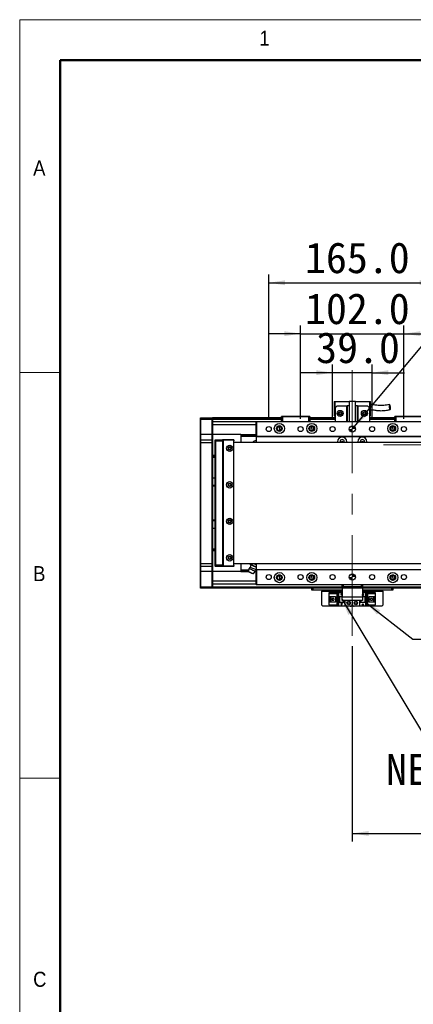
# Model space of a CAD drawing. Header units: millimetres. Extents: x 40 to 3320, y 40 to 2336.
# Tile 3 of 13: x 40 to 429, y 1365 to 2336. Entities that reach past the tile are written whole.
import ezdxf

# ---------------------------------------------------------------- set-up
doc = ezdxf.new("R2010")
doc.units = ezdxf.units.MM
doc.header["$LTSCALE"] = 8
doc.linetypes.add('CENTERX2', pattern=[20.32, 12.7, -2.54, 2.54, -2.54])
doc.layers.add('DIMNS', color=7, linetype='Continuous')
doc.styles.add('SLDTEXTSTYLE0', font='Gothic.ttf', dxfattribs={"width": 0.913})
doc.styles.add('SLDTEXTSTYLE7', font='txt')
doc.styles.add('SLDTEXTSTYLE8', font='txt', dxfattribs={"bigfont": 'bigfont'})
doc.styles.add('SLDTEXTSTYLE9', font='txt')
doc.dimstyles.new('SLDDIMSTYLE0', dxfattribs={"dimtxt": 30.4, "dimasz": 16, "dimexe": 0, "dimexo": 0.0625, "dimgap": 7.6, "dimtad": 2, "dimdec": 1, "dimrnd": 1e-09, "dimzin": 4, "dimdsep": 46, "dimtxsty": 'SLDTEXTSTYLE7', "dimsah": 1, "dimcen": 0.09, "dimadec": 0, "dimazin": 1, "dimtfac": 1, "dimtdec": 1, "dimtmove": 0, "dimatfit": 0, "dimfxl": 0, "dimfrac": 2, "dimtolj": 1, "dimtzin": 12, "dimarcsym": 0})
doc.dimstyles.new('SLDDIMSTYLE1', dxfattribs={"dimtxt": 30.4, "dimasz": 16, "dimexe": 0, "dimexo": 0.0625, "dimgap": 7.6, "dimtad": 0, "dimtih": 1, "dimtoh": 1, "dimdec": 1, "dimrnd": 1e-09, "dimzin": 4, "dimdsep": 46, "dimtxsty": 'SLDTEXTSTYLE7', "dimsah": 1, "dimcen": 0, "dimadec": 0, "dimazin": 1, "dimtfac": 1, "dimtdec": 1, "dimtofl": 0, "dimtmove": 0, "dimatfit": 3, "dimfxl": 0, "dimfrac": 2, "dimtolj": 1, "dimtzin": 12, "dimarcsym": 0})
doc.dimstyles.new('SLDDIMSTYLE3', dxfattribs={"dimtxt": 30.4, "dimasz": 16, "dimexe": 0, "dimexo": 0.0625, "dimgap": 7.6, "dimtad": 2, "dimdec": 1, "dimrnd": 1e-09, "dimzin": 4, "dimdsep": 46, "dimtxsty": 'SLDTEXTSTYLE7', "dimsah": 1, "dimcen": 0.09, "dimadec": 0, "dimazin": 1, "dimtfac": 1, "dimtdec": 1, "dimtofl": 0, "dimtmove": 0, "dimatfit": 3, "dimfxl": 0, "dimfrac": 2, "dimtolj": 1, "dimtzin": 12, "dimarcsym": 0})
doc.dimstyles.new('SLDDIMSTYLE4', dxfattribs={"dimtxt": 0.18, "dimasz": 16, "dimexe": 0, "dimexo": 0.0625, "dimgap": 0, "dimtad": 0, "dimtih": 1, "dimtoh": 1, "dimdec": 0, "dimrnd": 1e-09, "dimzin": 0, "dimdsep": 46, "dimtxsty": 'Standard', "dimsah": 1, "dimcen": 0.09, "dimadec": 0, "dimazin": 0, "dimtfac": 16, "dimtdec": 0, "dimtofl": 0, "dimtmove": 0, "dimatfit": 3, "dimfxl": 0, "dimfrac": 2, "dimtolj": 1, "dimtzin": 0, "dimarcsym": 0})

# ---------------------------------------------------------------- blocks, each defined once
blk = doc.blocks.new('_D')
at = {"layer": 'DIMNS'}
for p, q in [((348.87, 1942.52), (348.87, 1995.92)), ((387.87, 1942.52), (387.87, 1995.92)), ((348.87, 1987.92), (316.87, 1987.92)), ((387.87, 1987.92), (348.87, 1987.92)), ((387.87, 1987.92), (419.87, 1987.92))]:
    blk.add_line(p, q, dxfattribs=at)
for points in [[(348.87, 1987.92), (332.87, 1990.32), (332.87, 1985.52)], [(387.87, 1987.92), (403.87, 1985.52), (403.87, 1990.32)]]:
    blk.add_solid(points, dxfattribs=at)
at = {"layer": 'DIMNS', "insert": (332.66, 2027.81), "char_height": 30.4, "attachment_point": 1, "style": 'SLDTEXTSTYLE7'}
blk.add_mtext('39.0', dxfattribs=at)
blk = doc.blocks.new('_D_1')
at = {"layer": 'DIMNS'}
for p, q in [((317.37, 1942.52), (317.37, 2034.36)), ((419.37, 1942.52), (419.37, 2034.36)), ((317.37, 2026.36), (285.37, 2026.36)), ((317.37, 2026.36), (419.37, 2026.36)), ((419.37, 2026.36), (451.37, 2026.36))]:
    blk.add_line(p, q, dxfattribs=at)
for points in [[(317.37, 2026.36), (301.37, 2028.76), (301.37, 2023.96)], [(419.37, 2026.36), (435.37, 2023.96), (435.37, 2028.76)]]:
    blk.add_solid(points, dxfattribs=at)
at = {"layer": 'DIMNS', "insert": (321.68, 2066.25), "char_height": 30.4, "attachment_point": 1, "style": 'SLDTEXTSTYLE7'}
blk.add_mtext('102.0', dxfattribs=at)
blk = doc.blocks.new('_D_2')
at = {"layer": 'DIMNS'}
for p, q in [((285.87, 1942.52), (285.87, 2084.6)), ((450.87, 1942.52), (450.87, 2084.6)), ((285.87, 2076.6), (450.87, 2076.6))]:
    blk.add_line(p, q, dxfattribs=at)
for points in [[(285.87, 2076.6), (301.87, 2074.2), (301.87, 2079)], [(450.87, 2076.6), (434.87, 2079), (434.87, 2074.2)]]:
    blk.add_solid(points, dxfattribs=at)
at = {"layer": 'DIMNS', "insert": (321.68, 2116.49), "char_height": 30.4, "attachment_point": 1, "style": 'SLDTEXTSTYLE7'}
blk.add_mtext('165.0', dxfattribs=at)
blk = doc.blocks.new('SW_SYMBOL_HOLE_DEPTH')
at = {"layer": 'DIMNS', "color": 0}
for p, q in [((0, 7000), (6400, 7000)), ((3200, 7000), (3200, 600)), ((800, 4440), (3200, 600)), ((5600, 4440), (3200, 600))]:
    blk.add_line(p, q, dxfattribs=at)
blk = doc.blocks.new('_D_4')
at = {"layer": 'DIMNS'}
for p, q in [((370.3, 1934.66), (467.76, 2050.73)), ((467.76, 2050.73), (499.76, 2050.73))]:
    blk.add_line(p, q, dxfattribs=at)
blk.add_solid([(370.3, 1934.66), (382.43, 1945.37), (378.75, 1948.46)], dxfattribs=at)
at = {"layer": 'DIMNS', "xscale": 0.004985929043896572, "yscale": 0.004985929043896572, "zscale": 0.004985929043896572}
blk.add_blockref('SW_SYMBOL_HOLE_DEPTH', (700.33, 2030.48), dxfattribs=at)
at = {"layer": 'DIMNS', "char_height": 30.4, "attachment_point": 1, "style": 'SLDTEXTSTYLE7'}
for s, insert in [('2×', (499.76, 2065.92)), ('%%c', (549.5, 2065.62)), ('6.0', (596.47, 2065.92)), ('H7', (649.41, 2065.92)), ('8.0', (744.83, 2065.92))]:
    blk.add_mtext(s, dxfattribs=dict(at, insert=insert))
blk = doc.blocks.new('_D_10')
at = {"layer": 'DIMNS'}
for p, q in [((368.37, 1718.2), (368.37, 1525.56)), ((2348.37, 1718.2), (2348.37, 1525.56)), ((368.37, 1533.56), (2348.37, 1533.56))]:
    blk.add_line(p, q, dxfattribs=at)
for points in [[(368.37, 1533.56), (384.37, 1531.16), (384.37, 1535.96)], [(2348.37, 1533.56), (2332.37, 1535.96), (2332.37, 1531.16)]]:
    blk.add_solid(points, dxfattribs=at)
at = {"layer": 'DIMNS', "insert": (1313.48, 1573.45), "char_height": 30.4, "attachment_point": 1, "style": 'SLDTEXTSTYLE7'}
blk.add_mtext('1980.0', dxfattribs=at)
blk = doc.blocks.new('SW_NOTE_5')
at = {"layer": 'DIMNS', "color": 0, "char_height": 30.4, "attachment_point": 2}
for s, insert, style in [('光电负限位', (108.78, 17.56), 'SLDTEXTSTYLE8'), ('NEGATIVE LIMIT SWITCH', (154.92, -20.84), 'SLDTEXTSTYLE9')]:
    blk.add_mtext(s, dxfattribs=dict(at, insert=insert, style=style))
blk = doc.blocks.new('SW_DOWELSYMBOL_0')
at = {"linetype": 'Continuous', "lineweight": 18}
h = blk.add_hatch(color=0, dxfattribs=at)
edge = h.paths.add_edge_path(flags=0)
edge.add_arc((0, 0), 3, 180, 270)
edge.add_line((0, -3), (0, 0))
edge.add_line((0, 0), (-3, 0))
h = blk.add_hatch(color=0, dxfattribs=at)
edge = h.paths.add_edge_path(flags=0)
edge.add_arc((0, 0), 3, 0, 90)
edge.add_line((0, 3), (0, 0))
edge.add_line((0, 0), (3, 0))
at = {"layer": 'DIMNS', "color": 0}
blk.add_circle((0, 0), 3, dxfattribs=at)
blk = doc.blocks.new('SW_DOWELSYMBOL_1')
at = {"linetype": 'Continuous', "lineweight": 18}
h = blk.add_hatch(color=0, dxfattribs=at)
edge = h.paths.add_edge_path(flags=0)
edge.add_arc((0, 0), 3, 180, 270)
edge.add_line((0, -3), (0, 0))
edge.add_line((0, 0), (-3, 0))
h = blk.add_hatch(color=0, dxfattribs=at)
edge = h.paths.add_edge_path(flags=0)
edge.add_arc((0, 0), 3, 0, 90)
edge.add_line((0, 3), (0, 0))
edge.add_line((0, 0), (3, 0))
at = {"layer": 'DIMNS', "color": 0}
blk.add_circle((0, 0), 3, dxfattribs=at)

msp = doc.modelspace()

# ---------------------------------------------------------------- linework, layer by layer
at = {"color": 7, "linetype": 'Continuous', "lineweight": 18}
for p, q in [((3320, 2336), (40, 2336)), ((40, 2336), (40, 40)), ((80, 2296), (3280, 2296)), ((80, 2296), (80, 80)), ((80, 1988), (40, 1988)), ((40, 1588), (80, 1588))]:
    msp.add_line(p, q, dxfattribs=at)
at = {"color": 7, "linetype": 'Continuous', "lineweight": 50}
for p, q in [((3280, 2296), (80, 2296)), ((80, 2296), (80, 80))]:
    msp.add_line(p, q, dxfattribs=at)
at = {"color": 7, "linetype": 'Continuous', "lineweight": 25}
for p, q in [((350.37, 1959.66), (351.37, 1959.66)), ((350.37, 1959.66), (350.37, 1945.26)), ((351.37, 1953.26), (351.37, 1959.66)), ((351.37, 1959.66), (365.37, 1959.66)), ((353.37, 1955.26), (351.37, 1953.26)), ((351.37, 1953.26), (351.37, 1939.86)), ((353.37, 1955.26), (362.87, 1955.26)), ((362.87, 1939.86), (362.87, 1955.26)), ((362.87, 1955.26), (363.37, 1955.26)), ((363.37, 1955.26), (363.37, 1939.86)), ((365.37, 1955.26), (363.37, 1955.26)), ((365.37, 1959.86), (365.37, 1939.86)), ((365.37, 1959.86), (371.37, 1959.86)), ((371.37, 1939.86), (371.37, 1959.86)), ((371.37, 1959.66), (385.37, 1959.66)), ((373.37, 1955.26), (371.37, 1955.26)), ((373.37, 1939.86), (373.37, 1955.26)), ((373.37, 1955.26), (373.87, 1955.26)), ((373.87, 1955.26), (373.87, 1939.86)), ((373.87, 1955.26), (383.37, 1955.26)), ((385.37, 1953.26), (383.37, 1955.26)), ((385.37, 1959.66), (386.37, 1959.66)), ((385.37, 1959.66), (385.37, 1953.26)), ((385.37, 1953.26), (385.37, 1939.86)), ((386.37, 1945.26), (386.37, 1959.66)), ((218.37, 1943.06), (218.67, 1943.36)), ((218.37, 1941.86), (218.37, 1943.06)), ((218.37, 1941.86), (218.67, 1941.86)), ((218.37, 1926.86), (218.37, 1941.86)), ((218.67, 1943.36), (218.67, 1941.86)), ((218.67, 1943.36), (230.07, 1943.36)), ((230.07, 1941.86), (218.67, 1941.86)), ((218.67, 1941.86), (218.67, 1926.86)), ((230.07, 1941.86), (230.07, 1943.36)), ((230.07, 1943.36), (230.37, 1943.06)), ((230.07, 1926.86), (230.07, 1941.86)), ((230.07, 1941.86), (230.37, 1941.86)), ((298.37, 1943.36), (230.37, 1943.36)), ((230.37, 1943.36), (230.37, 1943.06)), ((230.37, 1943.06), (230.37, 1941.86)), ((298.37, 1942.86), (230.37, 1942.86)), ((230.37, 1941.86), (230.37, 1926.86)), ((298.37, 1941.86), (230.37, 1941.86)), ((298.37, 1944.56), (298.67, 1944.86)), ((299.37, 1944.56), (298.37, 1944.56)), ((298.37, 1939.86), (298.37, 1944.56)), ((298.67, 1944.86), (299.49, 1944.86)), ((299.37, 1944.56), (299.49, 1944.86)), ((325.37, 1944.56), (299.37, 1944.56)), ((299.37, 1944.56), (299.37, 1939.86)), ((299.49, 1944.86), (325.25, 1944.86)), ((325.25, 1944.86), (326.07, 1944.86)), ((325.37, 1944.56), (325.25, 1944.86)), ((326.37, 1944.56), (325.37, 1944.56)), ((325.37, 1939.86), (325.37, 1944.56)), ((326.07, 1944.86), (326.37, 1944.56)), ((326.37, 1944.56), (326.37, 1939.86)), ((351.37, 1943.36), (326.37, 1943.36)), ((351.37, 1942.86), (326.37, 1942.86)), ((351.37, 1941.86), (326.37, 1941.86)), ((330.38, 1943.16), (351.37, 1943.16)), ((330.38, 1943.16), (330.38, 1942.96)), ((330.38, 1942.96), (351.37, 1942.96)), ((330.38, 1942.86), (330.38, 1942.96)), ((350.37, 1945.26), (351.37, 1945.26)), ((385.37, 1945.26), (386.37, 1945.26)), ((410.37, 1943.36), (385.37, 1943.36)), ((385.37, 1943.16), (410.37, 1943.16)), ((385.37, 1942.96), (410.37, 1942.96)), ((410.37, 1942.86), (385.37, 1942.86)), ((410.37, 1941.86), (385.37, 1941.86)), ((410.37, 1944.56), (410.67, 1944.86)), ((411.37, 1944.56), (410.37, 1944.56)), ((410.37, 1939.86), (410.37, 1944.56)), ((410.67, 1944.86), (411.49, 1944.86)), ((411.37, 1944.56), (411.49, 1944.86)), ((437.37, 1944.56), (411.37, 1944.56)), ((411.37, 1944.56), (411.37, 1939.86)), ((411.49, 1944.86), (437.25, 1944.86)), ((273.37, 1939.37), (230.37, 1939.37)), ((273.37, 1939.56), (273.67, 1939.86)), ((273.37, 1939.56), (273.67, 1939.56)), ((273.37, 1925.16), (273.37, 1939.56)), ((273.67, 1939.56), (273.67, 1939.86)), ((273.67, 1939.86), (463.07, 1939.86)), ((463.07, 1939.56), (273.67, 1939.56)), ((273.67, 1939.56), (273.67, 1925.16)), ((296.37, 1934.93), (296.37, 1935.36)), ((296.37, 1932.86), (296.37, 1934.93)), ((296.37, 1932.86), (296.37, 1930.8)), ((328.37, 1934.93), (328.37, 1935.36)), ((328.37, 1932.86), (328.37, 1934.93)), ((328.37, 1932.86), (328.37, 1930.8)), ((408.37, 1934.93), (408.37, 1935.36)), ((408.37, 1932.86), (408.37, 1934.93)), ((408.37, 1932.86), (408.37, 1930.8)), ((218.37, 1926.86), (218.67, 1926.86)), ((218.37, 1921.56), (218.37, 1926.86)), ((218.67, 1926.86), (218.67, 1921.86)), ((230.07, 1926.86), (218.67, 1926.86)), ((230.07, 1921.86), (230.07, 1926.86)), ((230.07, 1926.86), (230.37, 1926.86)), ((230.37, 1926.86), (230.37, 1921.56)), ((258.37, 1926.86), (230.37, 1926.86)), ((258.37, 1926.86), (273.37, 1926.86)), ((258.37, 1926.86), (258.37, 1926.56)), ((258.37, 1926.56), (273.37, 1926.56)), ((258.37, 1926.56), (258.37, 1925.47)), ((258.37, 1925.47), (258.37, 1925.17)), ((258.37, 1925.47), (273.37, 1925.47)), ((258.37, 1925.17), (273.37, 1925.17)), ((258.37, 1925.17), (258.37, 1919.36)), ((273.37, 1925.16), (273.67, 1925.16)), ((273.37, 1925.16), (273.67, 1924.86)), ((273.37, 1925.16), (273.37, 1919.36)), ((273.67, 1925.16), (463.07, 1925.16)), ((273.67, 1924.86), (273.67, 1925.16)), ((463.07, 1924.86), (273.67, 1924.86)), ((296.37, 1930.8), (296.37, 1930.36)), ((328.37, 1930.8), (328.37, 1930.36)), ((408.37, 1930.8), (408.37, 1930.36)), ((218.67, 1921.86), (218.37, 1921.56)), ((218.37, 1918.86), (218.37, 1921.56)), ((218.67, 1918.86), (218.37, 1918.86)), ((218.37, 1799.86), (218.37, 1918.86)), ((218.67, 1921.86), (218.67, 1918.86)), ((218.67, 1921.86), (230.07, 1921.86)), ((230.07, 1918.86), (218.67, 1918.86)), ((218.67, 1918.86), (218.67, 1799.86)), ((230.07, 1918.86), (230.07, 1921.86)), ((230.07, 1921.86), (230.37, 1921.56)), ((230.07, 1918.86), (230.37, 1918.86)), ((230.07, 1799.86), (230.07, 1918.86)), ((230.37, 1921.56), (230.37, 1918.86)), ((230.37, 1918.86), (230.37, 1799.86)), ((232.87, 1921.56), (233.17, 1921.86)), ((232.87, 1920.36), (232.87, 1921.56)), ((232.87, 1920.36), (233.17, 1920.36)), ((232.87, 1798.36), (232.87, 1920.36)), ((233.17, 1921.86), (233.17, 1920.36)), ((233.17, 1921.86), (240.37, 1921.86)), ((240.37, 1920.36), (233.17, 1920.36)), ((233.17, 1920.36), (233.17, 1798.36)), ((240.37, 1921.86), (240.37, 1920.36)), ((240.37, 1921.86), (251.07, 1921.86)), ((251.07, 1921.56), (240.37, 1921.56)), ((240.37, 1920.36), (240.37, 1798.36)), ((241.37, 1921.36), (240.87, 1920.86)), ((240.87, 1920.86), (240.87, 1797.86)), ((250.87, 1921.36), (241.37, 1921.36)), ((251.37, 1920.86), (250.87, 1921.36)), ((251.07, 1921.86), (251.07, 1921.56)), ((251.37, 1921.56), (251.07, 1921.86)), ((251.07, 1921.16), (251.07, 1921.56)), ((251.37, 1921.56), (251.07, 1921.56)), ((251.37, 1921.56), (251.37, 1920.86)), ((251.37, 1797.86), (251.37, 1920.86)), ((251.37, 1919.36), (2465.37, 1919.36)), ((273.37, 1920.86), (273.26, 1920.86)), ((353.87, 1919.86), (353.87, 1919.36)), ((356.27, 1919.86), (356.27, 1919.36)), ((360.47, 1919.36), (360.47, 1919.86)), ((362.87, 1919.36), (362.87, 1919.86)), ((373.87, 1919.86), (373.87, 1919.36)), ((376.27, 1919.86), (376.27, 1919.36)), ((380.47, 1919.36), (380.47, 1919.86)), ((382.87, 1919.36), (382.87, 1919.86)), ((232.87, 1906.36), (230.37, 1906.36)), ((232.87, 1904.36), (230.37, 1904.36)), ((230.37, 1884.36), (232.87, 1884.36)), ((230.37, 1876.86), (232.87, 1876.86)), ((232.87, 1875.86), (230.37, 1875.86)), ((230.37, 1842.86), (232.87, 1842.86)), ((232.87, 1841.86), (230.37, 1841.86)), ((232.87, 1834.36), (230.37, 1834.36)), ((230.37, 1814.36), (232.87, 1814.36)), ((232.87, 1812.36), (230.37, 1812.36)), ((218.67, 1799.86), (218.37, 1799.86)), ((218.37, 1797.16), (218.37, 1799.86)), ((218.67, 1796.86), (218.37, 1797.16)), ((218.37, 1791.86), (218.37, 1797.16)), ((218.67, 1799.86), (230.07, 1799.86)), ((218.67, 1799.86), (218.67, 1796.86)), ((230.07, 1796.86), (218.67, 1796.86)), ((218.67, 1796.86), (218.67, 1791.86)), ((230.07, 1799.86), (230.37, 1799.86)), ((230.07, 1796.86), (230.07, 1799.86)), ((230.07, 1796.86), (230.37, 1797.16)), ((230.07, 1791.86), (230.07, 1796.86)), ((230.37, 1799.86), (230.37, 1797.16)), ((230.37, 1797.16), (230.37, 1791.86)), ((232.87, 1798.36), (233.17, 1798.36)), ((232.87, 1797.16), (232.87, 1798.36)), ((232.87, 1797.16), (233.17, 1796.86)), ((233.17, 1798.36), (240.37, 1798.36)), ((233.17, 1798.36), (233.17, 1796.86)), ((240.37, 1796.86), (233.17, 1796.86)), ((240.37, 1798.36), (240.37, 1796.86)), ((240.37, 1797.16), (251.07, 1797.16)), ((251.07, 1796.86), (240.37, 1796.86)), ((240.87, 1797.86), (241.37, 1797.36)), ((241.37, 1797.36), (250.87, 1797.36)), ((250.87, 1797.36), (251.37, 1797.86)), ((251.07, 1797.16), (251.07, 1797.56)), ((251.07, 1797.16), (251.37, 1797.16)), ((251.07, 1796.86), (251.37, 1797.16)), ((251.07, 1797.16), (251.07, 1796.86)), ((2465.37, 1799.36), (251.37, 1799.36)), ((251.37, 1797.86), (251.37, 1797.16)), ((258.37, 1799.36), (258.37, 1793.56)), ((267.64, 1798.95), (267.82, 1799.36)), ((267.64, 1798.96), (268.09, 1798.61)), ((267.64, 1798.95), (268.52, 1798.42)), ((268.52, 1798.42), (269.5, 1798.16)), ((269.5, 1798.16), (270.01, 1799.36)), ((271.31, 1797.24), (269.5, 1798.16)), ((273.22, 1796.58), (271.31, 1797.24)), ((272.13, 1799.17), (271.57, 1799.36)), ((273.37, 1798.54), (272.13, 1799.17)), ((273.22, 1796.58), (273.37, 1796.93)), ((273.37, 1799.36), (273.37, 1793.56)), ((218.67, 1791.86), (218.37, 1791.86)), ((218.37, 1776.86), (218.37, 1791.86)), ((230.07, 1791.86), (218.67, 1791.86)), ((218.67, 1791.86), (218.67, 1776.86)), ((230.37, 1791.86), (230.07, 1791.86)), ((230.07, 1776.86), (230.07, 1791.86)), ((230.37, 1791.86), (230.37, 1776.86)), ((258.37, 1791.86), (230.37, 1791.86)), ((258.37, 1793.56), (266.57, 1793.56)), ((258.37, 1793.56), (258.37, 1793.25)), ((258.37, 1793.25), (266.54, 1793.25)), ((258.37, 1793.25), (258.37, 1792.17)), ((258.37, 1792.17), (266.43, 1792.17)), ((258.37, 1792.17), (258.37, 1791.86)), ((258.37, 1791.86), (266.4, 1791.86)), ((266.37, 1791.62), (266.71, 1794.85)), ((270.7, 1789.79), (272.78, 1792.27)), ((272.44, 1791.86), (273.37, 1791.86)), ((272.7, 1792.17), (273.37, 1792.17)), ((273.07, 1793.25), (273.37, 1793.25)), ((273.08, 1793.56), (273.37, 1793.56)), ((273.37, 1794.36), (273.09, 1793.77)), ((273.67, 1793.86), (273.37, 1793.56)), ((273.67, 1793.56), (273.37, 1793.56)), ((273.37, 1779.16), (273.37, 1793.56)), ((273.67, 1793.86), (463.07, 1793.86)), ((273.67, 1793.86), (273.67, 1793.56)), ((463.07, 1793.56), (273.67, 1793.56)), ((273.67, 1793.56), (273.67, 1779.16)), ((296.37, 1787.93), (296.37, 1788.36)), ((296.37, 1785.86), (296.37, 1787.93)), ((328.37, 1787.93), (328.37, 1788.36)), ((328.37, 1785.86), (328.37, 1787.93)), ((408.37, 1787.93), (408.37, 1788.36)), ((408.37, 1785.86), (408.37, 1787.93)), ((218.67, 1776.86), (218.37, 1776.86)), ((218.37, 1775.66), (218.37, 1776.86)), ((218.67, 1776.86), (230.07, 1776.86)), ((218.67, 1776.86), (218.67, 1775.36)), ((230.37, 1776.86), (230.07, 1776.86)), ((230.07, 1775.36), (230.07, 1776.86)), ((273.37, 1779.36), (230.37, 1779.36)), ((230.37, 1776.86), (230.37, 1775.66)), ((273.67, 1779.16), (273.37, 1779.16)), ((273.67, 1778.86), (273.37, 1779.16)), ((273.67, 1779.16), (463.07, 1779.16)), ((273.67, 1779.16), (273.67, 1778.86)), ((463.07, 1778.86), (273.67, 1778.86)), ((296.37, 1785.86), (296.37, 1783.8)), ((296.37, 1783.8), (296.37, 1783.36)), ((328.37, 1785.86), (328.37, 1783.8)), ((328.37, 1783.8), (328.37, 1783.36)), ((358.37, 1776.86), (358.37, 1778.86)), ((359.37, 1776.86), (358.37, 1776.86)), ((358.37, 1775.36), (358.37, 1776.86)), ((359.37, 1778.86), (359.37, 1776.86)), ((377.37, 1776.86), (359.37, 1776.86)), ((377.37, 1776.86), (377.37, 1778.86)), ((378.37, 1776.86), (377.37, 1776.86)), ((378.37, 1778.86), (378.37, 1776.86)), ((378.37, 1776.86), (378.37, 1775.36)), ((408.37, 1785.86), (408.37, 1783.8)), ((408.37, 1783.8), (408.37, 1783.36)), ((218.67, 1775.36), (218.37, 1775.66)), ((230.07, 1775.36), (218.67, 1775.36)), ((230.37, 1775.66), (230.07, 1775.36)), ((230.37, 1775.66), (230.37, 1775.36)), ((358.37, 1775.36), (230.37, 1775.36)), ((328.37, 1773.36), (328.37, 1775.36)), ((329.37, 1773.36), (328.37, 1773.36)), ((329.37, 1775.36), (329.37, 1773.36)), ((358.37, 1773.36), (329.37, 1773.36)), ((338.37, 1773.36), (338.37, 1772.36)), ((338.37, 1758.56), (338.37, 1772.36)), ((345.67, 1770.26), (345.67, 1771.06)), ((345.67, 1771.06), (354.87, 1771.06)), ((345.67, 1770.26), (345.67, 1769.76)), ((353.97, 1770.26), (345.67, 1770.26)), ((353.47, 1769.76), (345.67, 1769.76)), ((345.67, 1767.16), (345.67, 1769.76)), ((345.67, 1767.16), (351.87, 1767.16)), ((345.67, 1761.56), (345.67, 1767.16)), ((346.97, 1761.56), (346.97, 1767.16)), ((347.47, 1766.81), (347.47, 1767.16)), ((351.87, 1767.16), (351.87, 1761.56)), ((353.47, 1769.76), (353.97, 1770.26)), ((353.47, 1758.96), (353.47, 1769.76)), ((353.97, 1758.46), (353.97, 1770.26)), ((354.87, 1771.06), (354.87, 1767.36)), ((354.87, 1771.06), (358.37, 1771.06)), ((354.87, 1767.36), (358.37, 1767.36)), ((354.87, 1767.36), (354.87, 1761.36)), ((355.37, 1767.36), (355.37, 1761.36)), ((355.67, 1767.36), (355.67, 1761.36)), ((357.27, 1769.56), (357.47, 1769.56)), ((357.87, 1768.36), (357.27, 1769.56)), ((357.47, 1769.96), (358.27, 1769.96)), ((357.47, 1769.56), (357.47, 1769.96)), ((358.37, 1769.36), (357.87, 1768.36)), ((358.27, 1769.96), (358.27, 1769.56)), ((358.27, 1769.56), (358.37, 1769.56)), ((378.37, 1775.36), (358.37, 1775.36)), ((358.37, 1775.36), (358.37, 1766.86)), ((378.37, 1775.36), (378.37, 1766.86)), ((440.37, 1775.36), (378.37, 1775.36)), ((407.37, 1773.36), (378.37, 1773.36)), ((378.37, 1771.06), (381.87, 1771.06)), ((378.37, 1768.96), (378.87, 1769.96)), ((378.47, 1768.76), (378.37, 1768.76)), ((378.37, 1767.36), (381.87, 1767.36)), ((378.47, 1768.36), (378.47, 1768.76)), ((379.27, 1768.36), (378.47, 1768.36)), ((378.87, 1769.96), (379.47, 1768.76)), ((379.27, 1768.76), (379.27, 1768.36)), ((379.47, 1768.76), (379.27, 1768.76)), ((381.07, 1761.36), (381.07, 1767.36)), ((381.37, 1761.36), (381.37, 1767.36)), ((381.87, 1767.36), (381.87, 1771.06)), ((381.87, 1771.06), (391.07, 1771.06)), ((381.87, 1761.36), (381.87, 1767.36)), ((391.07, 1770.26), (382.77, 1770.26)), ((382.77, 1770.26), (383.27, 1769.76)), ((382.77, 1770.26), (382.77, 1758.46)), ((391.07, 1769.76), (383.27, 1769.76)), ((383.27, 1769.76), (383.27, 1758.96)), ((384.87, 1767.16), (391.07, 1767.16)), ((384.87, 1761.56), (384.87, 1767.16)), ((389.27, 1767.16), (389.27, 1766.81)), ((389.77, 1767.16), (389.77, 1761.56)), ((391.07, 1771.06), (391.07, 1770.26)), ((391.07, 1769.76), (391.07, 1770.26)), ((391.07, 1769.76), (391.07, 1767.16)), ((391.07, 1767.16), (391.07, 1761.56)), ((398.37, 1772.36), (398.37, 1773.36)), ((398.37, 1772.36), (398.37, 1758.56)), ((407.37, 1773.36), (407.37, 1775.36)), ((408.37, 1773.36), (407.37, 1773.36)), ((408.37, 1775.36), (408.37, 1773.36)), ((338.37, 1758.56), (339.37, 1757.56)), ((397.37, 1757.56), (339.37, 1757.56)), ((345.67, 1758.96), (345.67, 1761.56)), ((351.87, 1761.56), (345.67, 1761.56)), ((345.67, 1758.96), (353.47, 1758.96)), ((345.67, 1758.96), (345.67, 1758.46)), ((345.67, 1758.46), (353.97, 1758.46)), ((345.67, 1757.66), (345.67, 1758.46)), ((354.87, 1757.66), (345.67, 1757.66)), ((351.87, 1766.81), (347.47, 1766.81)), ((347.47, 1761.91), (347.47, 1766.81)), ((347.47, 1761.56), (347.47, 1761.91)), ((347.47, 1761.91), (351.87, 1761.91)), ((348.43, 1765.16), (348.43, 1763.56)), ((350.27, 1765.16), (348.43, 1765.16)), ((348.43, 1763.56), (350.27, 1763.56)), ((350.27, 1765.16), (350.27, 1763.56)), ((353.97, 1758.46), (353.47, 1758.96)), ((354.87, 1761.36), (354.87, 1757.66)), ((360.87, 1761.36), (354.87, 1761.36)), ((360.87, 1757.66), (354.87, 1757.66)), ((357.27, 1759.96), (357.47, 1759.96)), ((357.87, 1758.76), (357.27, 1759.96)), ((357.47, 1760.36), (358.27, 1760.36)), ((357.47, 1759.96), (357.47, 1760.36)), ((358.47, 1759.96), (357.87, 1758.76)), ((358.27, 1760.36), (358.27, 1759.96)), ((358.27, 1759.96), (358.47, 1759.96)), ((358.37, 1766.86), (378.37, 1766.86)), ((358.37, 1763.36), (358.37, 1766.86)), ((378.37, 1763.36), (358.37, 1763.36)), ((360.07, 1761.36), (360.07, 1763.36)), ((360.37, 1761.36), (360.37, 1763.36)), ((360.87, 1763.36), (360.87, 1761.36)), ((360.87, 1761.36), (360.87, 1757.66)), ((366.37, 1757.66), (360.87, 1757.66)), ((368.37, 1763.36), (368.37, 1759.66)), ((375.87, 1757.66), (370.37, 1757.66)), ((375.87, 1761.36), (375.87, 1763.36)), ((375.87, 1757.66), (375.87, 1761.36)), ((381.87, 1761.36), (375.87, 1761.36)), ((381.87, 1757.66), (375.87, 1757.66)), ((376.37, 1763.36), (376.37, 1761.36)), ((376.67, 1763.36), (376.67, 1761.36)), ((378.27, 1759.16), (378.87, 1760.36)), ((378.47, 1759.16), (378.27, 1759.16)), ((378.37, 1766.86), (378.37, 1763.36)), ((378.47, 1758.76), (378.47, 1759.16)), ((379.27, 1758.76), (378.47, 1758.76)), ((378.87, 1760.36), (379.47, 1759.16)), ((379.27, 1759.16), (379.27, 1758.76)), ((379.47, 1759.16), (379.27, 1759.16)), ((381.87, 1757.66), (381.87, 1761.36)), ((391.07, 1757.66), (381.87, 1757.66)), ((383.27, 1758.96), (382.77, 1758.46)), ((382.77, 1758.46), (391.07, 1758.46)), ((383.27, 1758.96), (391.07, 1758.96)), ((389.27, 1766.81), (384.87, 1766.81)), ((384.87, 1761.91), (389.27, 1761.91)), ((391.07, 1761.56), (384.87, 1761.56)), ((386.47, 1763.56), (386.47, 1765.16)), ((388.31, 1765.16), (386.47, 1765.16)), ((386.47, 1763.56), (388.31, 1763.56)), ((388.31, 1763.56), (388.31, 1765.16)), ((389.27, 1766.81), (389.27, 1761.91)), ((389.27, 1761.91), (389.27, 1761.56)), ((391.07, 1761.56), (391.07, 1758.96)), ((391.07, 1758.46), (391.07, 1758.96)), ((391.07, 1758.46), (391.07, 1757.66)), ((397.37, 1757.56), (398.37, 1758.56))]:
    msp.add_line(p, q, dxfattribs=at)
at = {"color": 8, "linetype": 'Continuous', "lineweight": 25}
for p, q in [((273.37, 1936.37), (230.37, 1936.37)), ((232.87, 1905.36), (230.37, 1905.36)), ((232.87, 1813.36), (230.37, 1813.36)), ((273.37, 1782.36), (230.37, 1782.36)), ((358.37, 1776.36), (230.37, 1776.36)), ((338.37, 1772.36), (358.37, 1772.36)), ((440.37, 1776.36), (378.37, 1776.36)), ((378.37, 1772.36), (398.37, 1772.36))]:
    msp.add_line(p, q, dxfattribs=at)
at = {"color": 7, "linetype": 'Continuous', "lineweight": 25, "flags": 128}
for points in [[(268.09, 1798.61), (268.09, 1798.61), (268.11, 1798.6), (268.15, 1798.58), (268.2, 1798.56), (268.26, 1798.54), (268.33, 1798.5), (268.42, 1798.47), (268.52, 1798.42)], [(268.52, 1798.42), (268.75, 1798.33), (269.03, 1798.21), (269.35, 1798.07), (269.7, 1797.92), (270.07, 1797.76), (270.47, 1797.59), (270.89, 1797.42), (271.31, 1797.24)], [(271.31, 1797.24), (271.73, 1797.06), (272.14, 1796.89), (272.54, 1796.72), (272.92, 1796.56), (273.27, 1796.41), (273.37, 1796.37)], [(271.68, 1799.36), (271.71, 1799.35), (272.13, 1799.17)], [(272.13, 1799.17), (272.55, 1799), (272.96, 1798.82), (273.36, 1798.65), (273.37, 1798.65)], [(266.37, 1791.62), (266.53, 1791.55), (267, 1791.35), (267.71, 1791.06), (268.53, 1790.71), (269.36, 1790.35), (270.06, 1790.06), (270.53, 1789.86), (270.7, 1789.79)], [(266.71, 1794.85), (266.89, 1794.77), (267.42, 1794.55), (268.23, 1794.2), (269.22, 1793.78), (270.27, 1793.33), (271.26, 1792.91), (272.07, 1792.57), (272.6, 1792.35), (272.78, 1792.27)], [(267.57, 1796.11), (267.74, 1796.04), (268.21, 1795.84), (268.95, 1795.53), (269.85, 1795.14), (270.81, 1794.74), (271.71, 1794.35), (272.45, 1794.04), (272.93, 1793.84), (273.09, 1793.77)]]:
    msp.add_lwpolyline(points, dxfattribs=at)
at = {"color": 7, "linetype": 'Continuous', "lineweight": 25}
for centre, radius in [((356.37, 1947.76), 3), ((356.37, 1947.76), 1.7), ((356.37, 1947.76), 1.6), ((380.37, 1947.76), 3), ((380.37, 1947.76), 1.7), ((380.37, 1947.76), 1.6), ((285.87, 1932.36), 2.5), ((296.37, 1932.86), 5), ((296.37, 1932.86), 2.75), ((317.37, 1932.36), 2.5), ((328.37, 1932.86), 5), ((328.37, 1932.86), 2.75), ((348.87, 1932.36), 2.5), ((368.37, 1932.36), 3), ((387.87, 1932.36), 2.5), ((408.37, 1932.86), 5), ((408.37, 1932.86), 2.75), ((419.37, 1932.36), 2.5), ((247.37, 1913.36), 3.15), ((247.37, 1913.36), 1.7), ((247.37, 1913.36), 1.6), ((247.37, 1913.36), 1.25), ((247.37, 1877.36), 3.15), ((247.37, 1877.36), 1.7), ((247.37, 1877.36), 1.6), ((247.37, 1877.36), 1.25), ((247.37, 1841.36), 3.15), ((247.37, 1841.36), 1.7), ((247.37, 1841.36), 1.6), ((247.37, 1841.36), 1.25), ((247.37, 1805.36), 3.15), ((247.37, 1805.36), 1.7), ((247.37, 1805.36), 1.6), ((247.37, 1805.36), 1.25), ((285.87, 1786.36), 2.5), ((296.37, 1785.86), 5), ((296.37, 1785.86), 2.75), ((317.37, 1786.36), 2.5), ((328.37, 1785.86), 5), ((328.37, 1785.86), 2.75), ((348.87, 1786.36), 2.5), ((368.37, 1786.36), 3), ((387.87, 1786.36), 2.5), ((408.37, 1785.86), 5), ((408.37, 1785.86), 2.75), ((419.37, 1786.36), 2.5), ((364.87, 1760.86), 1.75), ((364.87, 1760.86), 1.25), ((371.87, 1760.86), 1.75), ((371.87, 1760.86), 1.25)]:
    msp.add_circle(centre, radius, dxfattribs=at)
for centre, radius, start, end in [((296.37, 1932.86), 2.5, 90, 270), ((296.37, 1932.86), 2.07, 90, 270), ((296.37, 1932.86), 2.5, 270, 90), ((296.37, 1932.86), 2.07, 270, 90), ((328.37, 1932.86), 2.5, 90, 270), ((328.37, 1932.86), 2.07, 90, 270), ((328.37, 1932.86), 2.5, 270, 90), ((328.37, 1932.86), 2.07, 270, 90), ((408.37, 1932.86), 2.5, 90, 270), ((408.37, 1932.86), 2.07, 90, 270), ((408.37, 1932.86), 2.5, 270, 90), ((408.37, 1932.86), 2.07, 270, 90), ((358.37, 1919.86), 4.5, 0, 180), ((378.37, 1919.86), 4.5, 0, 180), ((273.27, 1916.86), 4, 90.01685, 141.3178), ((358.37, 1919.86), 2.1, 0, 180), ((358.37, 1918.26), 1.65, 90, 138.18969), ((358.37, 1918.26), 1.65, 41.81031, 90), ((378.37, 1919.86), 2.1, 0, 180), ((378.37, 1918.26), 1.65, 90, 138.18969), ((378.37, 1918.26), 1.65, 41.81031, 90), ((296.37, 1785.86), 2.5, 90, 270), ((296.37, 1785.86), 2.07, 90, 270), ((296.37, 1785.86), 2.5, 270, 90), ((296.37, 1785.86), 2.07, 270, 90), ((328.37, 1785.86), 2.5, 90, 270), ((328.37, 1785.86), 2.07, 90, 270), ((328.37, 1785.86), 2.5, 270, 90), ((328.37, 1785.86), 2.07, 270, 90), ((408.37, 1785.86), 2.5, 90, 270), ((408.37, 1785.86), 2.07, 90, 270), ((408.37, 1785.86), 2.5, 270, 90), ((408.37, 1785.86), 2.07, 270, 90), ((366.37, 1759.66), 2, 270, 0), ((370.37, 1759.66), 2, 180, 270)]:
    msp.add_arc(centre, radius, start, end, dxfattribs=at)
for points, knots in [([(405.11, 1956.42), (404.07, 1956.25), (402.25, 1955.96), (399.87, 1955.59), (398.06, 1955.45), (396.47, 1955.42), (394.7, 1955.5), (392.85, 1955.72), (390.95, 1956.01), (389.43, 1956.23), (388.01, 1956.36), (387.07, 1956.41), (386.51, 1956.39), (386.37, 1956.39)], [0, 0, 0, 0, 0.172822, 0.301209, 0.394507, 0.462196, 0.550301, 0.670438, 0.754268, 0.853136, 0.912496, 0.977885, 1, 1, 1, 1]), ([(404.73, 1955.25), (404.76, 1955.5), (404.81, 1956), (404.99, 1956.41), (405.21, 1956.45), (405.44, 1956.17), (405.66, 1955.66), (405.84, 1954.96), (405.98, 1954.16), (406.06, 1953.32), (406.07, 1952.54), (405.99, 1951.92), (405.85, 1951.53), (405.65, 1951.44), (405.45, 1951.54), (405.26, 1951.89), (405.09, 1952.42), (404.94, 1953.15), (404.83, 1953.9), (404.76, 1954.44), (404.73, 1954.7), (404.72, 1954.79), (404.72, 1954.81), (404.72, 1954.88), (404.72, 1955.04), (404.73, 1955.17), (404.73, 1955.25)], [0, 0, 0, 0, 0.064817, 0.129779, 0.189732, 0.242618, 0.294413, 0.346242, 0.398724, 0.452199, 0.506601, 0.561452, 0.616051, 0.669772, 0.727068, 0.765377, 0.803691, 0.858909, 0.914229, 0.949554, 0.964001, 0.964851, 0.965759, 0.96871, 0.980528, 1, 1, 1, 1]), ([(356.16, 1946.63), (356.03, 1946.66), (355.77, 1946.7), (355.43, 1946.92), (355.17, 1947.24), (355.02, 1947.64), (355.01, 1948.09), (355.15, 1948.52), (355.4, 1948.9), (355.65, 1949.06), (355.76, 1949.14)], [0, 0, 0, 0, 0.115352, 0.231278, 0.351789, 0.477025, 0.606536, 0.740261, 0.878366, 1, 1, 1, 1]), ([(356.37, 1946.61), (356.37, 1946.61), (356.49, 1946.61), (356.73, 1946.65), (357.05, 1946.81), (357.3, 1947.06), (357.47, 1947.37), (357.54, 1947.72), (357.5, 1948.07), (357.35, 1948.39), (357.12, 1948.66), (356.82, 1948.84), (356.47, 1948.93), (356.12, 1948.9), (355.79, 1948.78), (355.51, 1948.56), (355.31, 1948.26), (355.21, 1947.92), (355.22, 1947.57), (355.33, 1947.23), (355.54, 1946.95), (355.82, 1946.73), (356.04, 1946.67), (356.16, 1946.63)], [0, 0, 0, 0, 0.001724, 0.051637, 0.101544, 0.151457, 0.20137, 0.251288, 0.301204, 0.351115, 0.401027, 0.450941, 0.500855, 0.550776, 0.600688, 0.650602, 0.700516, 0.750431, 0.800342, 0.850256, 0.900174, 0.95009, 1, 1, 1, 1]), ([(356.98, 1949.14), (357.11, 1949.05), (357.38, 1948.86), (357.64, 1948.44), (357.74, 1947.96), (357.68, 1947.49), (357.47, 1947.09), (357.15, 1946.79), (356.83, 1946.66), (356.64, 1946.64), (356.58, 1946.63)], [0, 0, 0, 0, 0.140806, 0.288064, 0.43044, 0.567947, 0.700604, 0.828463, 0.951591, 1, 1, 1, 1]), ([(380.24, 1946.63), (380.19, 1946.63), (379.99, 1946.64), (379.67, 1946.75), (379.32, 1947.02), (379.09, 1947.41), (378.99, 1947.87), (379.07, 1948.35), (379.31, 1948.79), (379.58, 1949.03), (379.74, 1949.13), (379.76, 1949.14)], [0, 0, 0, 0, 0.048847, 0.168024, 0.291921, 0.420548, 0.553962, 0.69217, 0.834937, 0.98192, 1, 1, 1, 1]), ([(380.16, 1946.63), (380.03, 1946.67), (379.78, 1946.75), (379.51, 1946.98), (379.34, 1947.23), (379.24, 1947.5), (379.21, 1947.71), (379.22, 1947.84), (379.22, 1947.86), (379.22, 1947.87), (379.22, 1947.87), (379.22, 1947.87), (379.22, 1947.87), (379.22, 1947.87)], [0, 0, 0, 0, 0.2369242, 0.4417058, 0.6142472, 0.754514, 0.9380832, 0.9829675, 0.9897886, 0.9952058, 0.9975518, 0.9997702, 1, 1, 1, 1]), ([(380.58, 1946.63), (380.72, 1946.66), (381, 1946.71), (381.35, 1946.96), (381.6, 1947.31), (381.73, 1947.72), (381.72, 1948.15), (381.58, 1948.55), (381.33, 1948.9), (381.09, 1949.06), (380.98, 1949.14)], [0, 0, 0, 0, 0.1248161, 0.2498507, 0.3748644, 0.4998599, 0.6248476, 0.7498317, 0.8748362, 1, 1, 1, 1]), ([(386.37, 1951.38), (386.74, 1951.39), (387.63, 1951.43), (389, 1951.25), (390.41, 1951.05), (391.69, 1950.86), (392.79, 1950.71), (393.74, 1950.61), (394.99, 1950.5), (396.82, 1950.42), (399.42, 1950.52), (402.42, 1950.94), (404.55, 1951.29), (405.68, 1951.47)], [0, 0, 0, 0, 0.056169, 0.135052, 0.209372, 0.275829, 0.332638, 0.378841, 0.421682, 0.522485, 0.656039, 0.81859, 1, 1, 1, 1]), ([(268.09, 1798.61), (268.1, 1798.17), (268.14, 1797.3), (267.76, 1796.51), (267.57, 1796.11)], [0, 0, 0, 0, 0.499996, 1, 1, 1, 1]), ([(267.57, 1796.11), (267.37, 1795.94), (266.99, 1795.58), (266.8, 1795.09), (266.71, 1794.85)], [0, 0, 0, 0, 0.499967, 1, 1, 1, 1]), ([(268.44, 1790.47), (268.3, 1790.54), (268.04, 1790.68), (267.86, 1790.91), (267.77, 1791.03)], [0, 0, 0, 0, 0.5000776, 1, 1, 1, 1]), ([(268.44, 1790.47), (268.58, 1790.43), (268.86, 1790.33), (269.15, 1790.36), (269.3, 1790.38)], [0, 0, 0, 0, 0.500007, 1, 1, 1, 1]), ([(273.09, 1793.77), (273.1, 1793.51), (273.12, 1792.98), (272.89, 1792.51), (272.78, 1792.27)], [0, 0, 0, 0, 0.5000087, 1, 1, 1, 1])]:
    msp.add_open_spline(points, degree=3, knots=knots, dxfattribs=at)
at = {"layer": 'DIMNS', "linetype": 'CENTERX2', "lineweight": 18}
for p, q in [((368.37, 1990.36), (368.37, 1728.36)), ((399.07, 1916.86), (514.41, 1916.86))]:
    msp.add_line(p, q, dxfattribs=at)

# ---------------------------------------------------------------- block references
at = {"layer": 'DIMNS'}
for name, p in [('SW_DOWELSYMBOL_0', (368.37, 1932.36)), ('SW_DOWELSYMBOL_1', (368.37, 1786.36)), ('SW_NOTE_5', (463.88, 1632.69))]:
    msp.add_blockref(name, p, dxfattribs=at)

# ---------------------------------------------------------------- texts
at = {"color": 7, "linetype": 'Continuous', "lineweight": 0, "char_height": 14.82, "attachment_point": 1, "style": 'SLDTEXTSTYLE0'}
for s, insert in [('1', (276.67, 2325.17)), ('A', (53.33, 2197.17)), ('B', (53.33, 1797.17)), ('C', (53.33, 1397.17))]:
    msp.add_mtext(s, dxfattribs=dict(at, insert=insert))

# ---------------------------------------------------------------- dimensions: what is measured, and where the dimension line sits
at = {"layer": 'DIMNS'}
for base, p1, p2, dimstyle, picture, middle in [((450.87, 2076.6), (285.87, 1932.36), (450.87, 1932.36), 'SLDDIMSTYLE0', '_D_2', (370.11, 2076.6)), ((419.37, 2026.36), (317.37, 1932.36), (419.37, 1932.36), 'SLDDIMSTYLE0', '_D_1', (370.11, 2026.36)), ((348.87, 1987.92), (387.87, 1932.36), (348.87, 1932.36), 'SLDDIMSTYLE0', '_D', (370.11, 1987.92)), ((2348.37, 1533.56), (368.37, 1728.36), (2348.37, 1728.36), 'SLDDIMSTYLE3', '_D_10', (1372.88, 1533.56))]:
    dim = msp.add_linear_dim(base=base, p1=p1, p2=p2, dimstyle=dimstyle, dxfattribs=at)
    dim.commit()
    dim.dimension.update_dxf_attribs({"geometry": picture, "text_midpoint": middle, "dimtype": 160})
dim = msp.add_diameter_dim_2p(p1=(366.44, 1930.07), p2=(370.3, 1934.66), text='2×<>H7{\\fGDT;x}8.0', dimstyle='SLDDIMSTYLE1', dxfattribs=at)
dim.commit()
dim.dimension.update_dxf_attribs({"geometry": '_D_4', "text_midpoint": (648.77, 2050.73), "dimtype": 163})

# ---------------------------------------------------------------- leaders
for points in [[(358.37, 1764.19), (437.61, 1632.69), (463.88, 1632.69)], [(381.87, 1761.36), (428.29, 1725), (448.93, 1725)]]:
    msp.add_leader(points, dimstyle='SLDDIMSTYLE4', dxfattribs=at)

doc.saveas('drawing.dxf')
